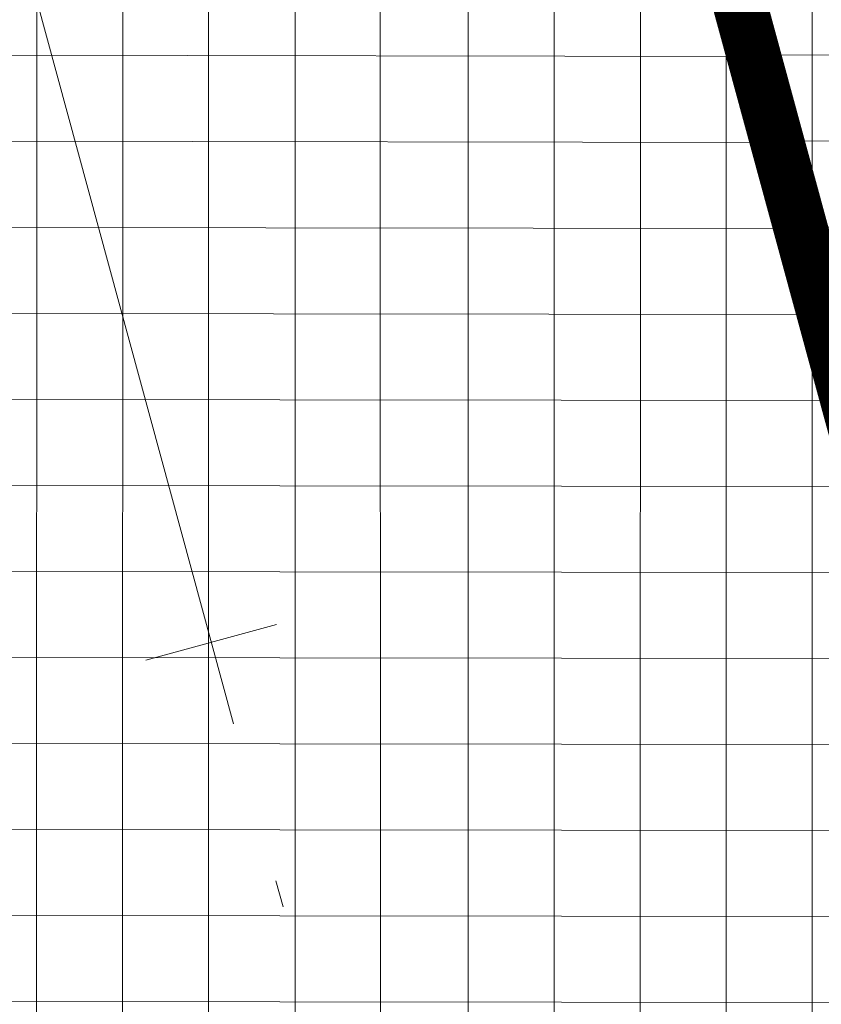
# Model space of a CAD drawing. Header units: metres. Extents: x 6467369 to 7543668, y 5829073 to 6004987.
# Tile 30 of 256: x 7543359.25 to 7543362.2, y 5829586.38 to 5829590.01. Entities that reach past the tile are written whole.
import ezdxf

# ---------------------------------------------------------------- set-up
doc = ezdxf.new("R2010")
doc.units = ezdxf.units.M
doc.linetypes.add('1', pattern=[0])
doc.linetypes.add('ACAD_ISO04W100', pattern=[30, 24, -3, 0, -3])
doc.layers.get('0').update_dxf_attribs({"lineweight": 0})
for name, color, linetype, lineweight in [('_D-krawężnik wyniesiony BET', 7, 'Continuous', 30), ('_D-kreskowanie jezdni', 254, 'Continuous', 13), ('_D-kreskowanie pobocze', 32, '1', 13), ('_D-kreskowanie zjazd MB', 4, '1', 13), ('C-DROGI-SYTUACJA-ETYKIETY', 7, 'Continuous', 0), ('C-ROAD', 7, 'Continuous', 0)]:
    doc.layers.add(name, color=color, linetype=linetype, lineweight=lineweight)
pattern_1 = [(0, (0, 0), (0, 0.3175), []), (90, (0, 0), (-0.3175, 1.944126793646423e-17), [])]

# ---------------------------------------------------------------- blocks, each defined once
blk = doc.blocks.new('AeccTickLine')
blk.add_line((0, -0.5), (0, 0.5))

msp = doc.modelspace()

# ---------------------------------------------------------------- hatches: boundary and pattern name
at = {"layer": '_D-kreskowanie jezdni', "ltscale": 0.01, "transparency": 33554610}
h = msp.add_hatch(dxfattribs=at)
h.set_pattern_fill('ANSI37', color=256, scale=0.1, angle=45)
h.set_pattern_definition([(90, (0, 0), (-0.3175000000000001, 0), []), (180, (0, 0), (-5.551115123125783e-17, -0.3175), [])])
h.paths.add_polyline_path([(7543286.159759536, 5829849.42901351), (7543281.322915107, 5829848.162152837), (7543322.902057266, 5829689.413944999), (7543322.984831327, 5829689.097926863), (7543323.067655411, 5829688.781785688), (7543323.150546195, 5829688.465525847), (7543323.233520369, 5829688.149151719), (7543323.316594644, 5829687.8326677), (7543323.399785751, 5829687.516078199), (7543323.483110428, 5829687.199387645), (7543323.566585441, 5829686.882600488), (7543323.650227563, 5829686.565721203), (7543323.734053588, 5829686.248754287), (7543323.818080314, 5829685.931704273), (7543323.902324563, 5829685.614575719), (7543323.986803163, 5829685.297373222), (7543324.071532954, 5829684.980101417), (7543324.156530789, 5829684.662764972), (7543324.241813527, 5829684.345368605), (7543324.327398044, 5829684.027917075), (7543324.413301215, 5829683.710415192), (7543324.49953993, 5829683.392867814), (7543324.58613108, 5829683.075279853), (7543324.673091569, 5829682.757656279), (7543324.760438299, 5829682.440002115), (7543324.84818818, 5829682.122322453), (7543324.936358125, 5829681.804622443), (7543325.024965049, 5829681.486907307), (7543325.11402587, 5829681.169182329), (7543325.203557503, 5829680.851452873), (7543325.293576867, 5829680.533724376), (7543325.38410088, 5829680.216002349), (7543325.474087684, 5829679.901987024, 0.01534279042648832), (7543329.270376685, 5829668.071423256), (7543329.271548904, 5829668.068113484), (7543329.382377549, 5829667.756752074), (7543329.493637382, 5829667.445684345), (7543329.605311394, 5829667.134905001), (7543329.717382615, 5829666.824408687), (7543329.829834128, 5829666.514189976), (7543329.942649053, 5829666.204243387), (7543330.055810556, 5829665.894563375), (7543330.169301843, 5829665.585144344), (7543330.28310616, 5829665.27598064), (7543330.397206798, 5829664.967066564), (7543330.51158708, 5829664.658396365), (7543330.626230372, 5829664.349964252), (7543330.741120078, 5829664.041764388), (7543330.856239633, 5829663.733790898), (7543330.971572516, 5829663.42603787), (7543331.087102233, 5829663.118499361), (7543331.202812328, 5829662.81116939), (7543331.318686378, 5829662.504041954), (7543331.434707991, 5829662.19711102), (7543331.550860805, 5829661.890370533), (7543331.66712849, 5829661.583814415), (7543331.783494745, 5829661.277436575), (7543331.899943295, 5829660.9712309), (7543332.016457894, 5829660.665191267), (7543332.133022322, 5829660.359311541), (7543332.249620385, 5829660.053585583), (7543332.366235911, 5829659.748007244), (7543332.482852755, 5829659.442570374), (7543332.599454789, 5829659.137268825), (7543332.716025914, 5829658.832096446), (7543344.43103213, 5829628.164105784), (7543344.523107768, 5829627.923063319), (7543344.615151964, 5829627.682083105), (7543344.707158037, 5829627.441162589), (7543344.79911931, 5829627.200299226), (7543344.89102911, 5829626.959490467), (7543344.982880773, 5829626.718733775), (7543345.074667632, 5829626.478026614), (7543345.166383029, 5829626.237366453), (7543345.25802031, 5829625.996750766), (7543345.349572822, 5829625.756177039), (7543345.441033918, 5829625.515642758), (7543345.532396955, 5829625.275145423), (7543345.623655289, 5829625.034682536), (7543345.714802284, 5829624.794251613), (7543345.805831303, 5829624.553850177), (7543345.89673571, 5829624.313475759), (7543345.987508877, 5829624.073125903), (7543346.124674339, 5829623.709419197), (7543346.305233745, 5829623.229156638), (7543346.485170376, 5829622.748892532), (7543346.664426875, 5829622.268619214), (7543346.842945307, 5829621.788330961), (7543347.020671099, 5829621.308013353), (7543347.152602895, 5829620.94971728), (7543347.153560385, 5829620.947110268, -0.01842288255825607), (7543353.955202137, 5829600.113493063), (7543354.060086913, 5829599.746393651), (7543354.199941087, 5829599.253849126), (7543354.339111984, 5829598.760848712), (7543354.477652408, 5829598.267411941), (7543354.615612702, 5829597.7735675), (7543354.753043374, 5829597.279343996), (7543354.856701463, 5829596.905003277), (7543354.925122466, 5829596.657433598), (7543354.993445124, 5829596.409764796), (7543355.061676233, 5829596.161998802), (7543355.129822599, 5829595.914137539), (7543355.197891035, 5829595.666182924), (7543355.26588836, 5829595.418136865), (7543355.333821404, 5829595.170001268), (7543355.401697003, 5829594.921778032), (7543355.469522, 5829594.673469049), (7543355.537303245, 5829594.425076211), (7543355.605047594, 5829594.176601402), (7543355.672761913, 5829593.928046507), (7543355.740453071, 5829593.679413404), (7543355.808127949, 5829593.430703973), (7543355.875793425, 5829593.181920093), (7543355.943456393, 5829592.933063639), (7543356.011123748, 5829592.684136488), (7543356.07880239, 5829592.435140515), (7543361.923682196, 5829570.930895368), (7543361.99138416, 5829570.681815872), (7543362.059123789, 5829570.43263878), (7543362.126911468, 5829570.183366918), (7543362.194757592, 5829569.934003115), (7543362.262672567, 5829569.684550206), (7543362.330666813, 5829569.435011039), (7543362.39875076, 5829569.185388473), (7543362.466934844, 5829568.935685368), (7543362.535229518, 5829568.68590461), (7543362.603645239, 5829568.436049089), (7543362.672192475, 5829568.186121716), (7543362.740881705, 5829567.936125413), (7543362.809723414, 5829567.686063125), (7543362.878728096, 5829567.435937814), (7543362.947906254, 5829567.185752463), (7543363.017268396, 5829566.935510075), (7543363.08682504, 5829566.685213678), (7543363.156586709, 5829566.43486632), (7543363.226563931, 5829566.184471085), (7543363.296767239, 5829565.934031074), (7543363.367207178, 5829565.683549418), (7543363.437894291, 5829565.433029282), (7543363.50883913, 5829565.18247386), (7543363.580052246, 5829564.931886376), (7543363.651544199, 5829564.68127009), (7543363.72332555, 5829564.430628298), (7543363.795406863, 5829564.179964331), (7543363.867798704, 5829563.929281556), (7543363.940511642, 5829563.678583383), (7543364.012706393, 5829563.430790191, 0.01526036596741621), (7543367.836761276, 5829551.679312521), (7543367.837698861, 5829551.676699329), (7543367.926193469, 5829551.431017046), (7543368.014949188, 5829551.185539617), (7543368.103955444, 5829550.940263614), (7543368.193201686, 5829550.695185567), (7543368.28267739, 5829550.450301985), (7543368.372372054, 5829550.205609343), (7543368.462275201, 5829549.96110409), (7543368.552376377, 5829549.716782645), (7543368.642665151, 5829549.472641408), (7543368.733131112, 5829549.22867675), (7543368.823763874, 5829548.984885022), (7543368.914553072, 5829548.741262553), (7543369.005488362, 5829548.497805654), (7543369.096559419, 5829548.254510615), (7543369.18775594, 5829548.011373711), (7543369.279067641, 5829547.768391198), (7543369.370484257, 5829547.525559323), (7543369.461995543, 5829547.282874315), (7543369.553591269, 5829547.040332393), (7543369.64526123, 5829546.797929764), (7543369.73699523, 5829546.555662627), (7543369.828783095, 5829546.313527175), (7543369.920614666, 5829546.07151959), (7543370.012479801, 5829545.829636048), (7543370.10436837, 5829545.587872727), (7543370.196270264, 5829545.346225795), (7543370.288175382, 5829545.104691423), (7543370.380073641, 5829544.863265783), (7543370.471954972, 5829544.621945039), (7543370.563809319, 5829544.380725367), (7543383.791993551, 5829509.642775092), (7543388.522689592, 5829511.269764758), (7543375.236486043, 5829546.160077), (7543375.144668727, 5829546.401199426), (7543375.052898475, 5829546.642228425), (7543374.961185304, 5829546.883167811), (7543374.869539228, 5829547.124021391), (7543374.777970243, 5829547.364792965), (7543374.686488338, 5829547.605486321), (7543374.595103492, 5829547.846105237), (7543374.503825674, 5829548.086653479), (7543374.412664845, 5829548.3271348), (7543374.321630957, 5829548.567552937), (7543374.230733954, 5829548.807911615), (7543374.092812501, 5829549.173122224), (7543373.91220999, 5829549.652860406), (7543373.732271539, 5829550.132590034), (7543373.553098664, 5829550.612281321), (7543373.374779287, 5829551.091939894), (7543373.197403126, 5829551.57156572), (7543373.021053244, 5829552.051175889), (7543372.845812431, 5829552.530787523), (7543372.671762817, 5829553.010418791), (7543372.542882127, 5829553.368222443), (7543372.541944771, 5829553.370834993, -0.014934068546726), (7543368.884702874, 5829564.584812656), (7543368.743398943, 5829565.067563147), (7543368.743767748, 5829565.067373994), (7543368.635812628, 5829565.43957955), (7543368.494749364, 5829565.930129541), (7543368.354622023, 5829566.421348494), (7543368.215353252, 5829566.913203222), (7543368.076866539, 5829567.405656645), (7543367.939086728, 5829567.89866586), (7543367.801939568, 5829568.39218372), (7543367.665356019, 5829568.886143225), (7543367.561881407, 5829569.262006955), (7543367.493826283, 5829569.509695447), (7543367.425857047, 5829569.757515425), (7543367.357963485, 5829570.005464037), (7543367.290135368, 5829570.253538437), (7543367.222362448, 5829570.501735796), (7543367.154634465, 5829570.75005328), (7543367.086941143, 5829570.99848807), (7543367.01927219, 5829571.247037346), (7543366.9516173, 5829571.495698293), (7543366.883966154, 5829571.744468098), (7543366.816308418, 5829571.993343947), (7543366.74863375, 5829572.242323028), (7543360.903753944, 5829593.746568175), (7543360.836057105, 5829593.995631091), (7543360.768335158, 5829594.244759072), (7543360.700581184, 5829594.493950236), (7543360.632788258, 5829594.743202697), (7543360.564949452, 5829594.992514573), (7543360.497057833, 5829595.241883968), (7543360.429106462, 5829595.49130899), (7543360.361088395, 5829595.740787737), (7543360.292996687, 5829595.990318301), (7543360.224824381, 5829596.239898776), (7543360.156564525, 5829596.489527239), (7543360.088210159, 5829596.739201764), (7543360.019754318, 5829596.988920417), (7543359.951190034, 5829597.238681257), (7543359.882510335, 5829597.488482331), (7543359.81370825, 5829597.738321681), (7543359.744776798, 5829597.988197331), (7543359.675709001, 5829598.238107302), (7543359.606497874, 5829598.4880496), (7543359.537136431, 5829598.738022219), (7543359.467617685, 5829598.988023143), (7543359.397934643, 5829599.238050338), (7543359.328080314, 5829599.48810176), (7543359.258047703, 5829599.73817535), (7543359.187829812, 5829599.988269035), (7543359.117419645, 5829600.238380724), (7543359.0468102, 5829600.48850831), (7543358.975994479, 5829600.738649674), (7543358.904965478, 5829600.988802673), (7543358.834547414, 5829601.23604667, 0.01864047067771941), (7543351.846292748, 5829622.672874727), (7543351.845335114, 5829622.675482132), (7543351.755456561, 5829622.919571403), (7543351.665405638, 5829623.163523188), (7543351.575189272, 5829623.407339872), (7543351.484814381, 5829623.651023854), (7543351.394287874, 5829623.894577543), (7543351.303616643, 5829624.138003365), (7543351.212807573, 5829624.381303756), (7543351.121867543, 5829624.624481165), (7543351.030803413, 5829624.867538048), (7543350.939622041, 5829625.110476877), (7543350.84833027, 5829625.353300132), (7543350.756934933, 5829625.596010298), (7543350.665442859, 5829625.838609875), (7543350.573860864, 5829626.081101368), (7543350.482195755, 5829626.32348729), (7543350.39045433, 5829626.565770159), (7543350.298643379, 5829626.807952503), (7543350.206769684, 5829627.050036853), (7543350.114840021, 5829627.292025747), (7543350.022861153, 5829627.533921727), (7543349.93083984, 5829627.775727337), (7543349.838782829, 5829628.01744513), (7543349.746696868, 5829628.259077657), (7543349.654588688, 5829628.500627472), (7543349.562465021, 5829628.742097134), (7543349.470332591, 5829628.9834892), (7543349.37819811, 5829629.22480623), (7543349.28606829, 5829629.46605078), (7543349.193949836, 5829629.707225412), (7543349.101849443, 5829629.948332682), (7543337.386843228, 5829660.616323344), (7543337.270319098, 5829660.921372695), (7543337.153858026, 5829661.22630515), (7543337.037476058, 5829661.531126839), (7543336.921189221, 5829661.835843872), (7543336.805013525, 5829662.140462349), (7543336.688964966, 5829662.444988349), (7543336.573059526, 5829662.749427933), (7543336.45731317, 5829663.05378714), (7543336.280939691, 5829663.518156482), (7543336.051122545, 5829664.125065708), (7543335.82206999, 5829664.732175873), (7543335.593970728, 5829665.339372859), (7543335.447696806, 5829665.730691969), (7543335.447620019, 5829665.730734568), (7543335.253957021, 5829666.250249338), (7543335.0289156, 5829666.857553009), (7543334.805341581, 5829667.464919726), (7543334.583368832, 5829668.072374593), (7543334.363129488, 5829668.6799462), (7543334.144753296, 5829669.287668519), (7543333.983346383, 5829669.741124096), (7543333.98217357, 5829669.744435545, -0.01492981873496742), (7543330.369961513, 5829680.969474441), (7543330.236662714, 5829681.431869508), (7543330.059783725, 5829682.052681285), (7543329.884569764, 5829682.674480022), (7543329.710896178, 5829683.297216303), (7543329.538638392, 5829683.920838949), (7543329.367672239, 5829684.545293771), (7543329.197874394, 5829685.170521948), (7543329.029124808, 5829685.796450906), (7543328.861307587, 5829686.422990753), (7543328.694315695, 5829687.050016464), (7543328.52806195, 5829687.677325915), (7543328.401287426, 5829688.157612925), (7543328.318315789, 5829688.47248981), (7543328.235426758, 5829688.787524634), (7543328.152603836, 5829689.102713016), (7543328.069830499, 5829689.418050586), (7543327.987090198, 5829689.733532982), (7543327.904366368, 5829690.049155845), (7543327.821642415, 5829690.364914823), (7543327.738901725, 5829690.680805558)])
at = {"layer": '_D-kreskowanie pobocze', "ltscale": 0.01, "transparency": 33554623}
h = msp.add_hatch(dxfattribs=at)
h.set_pattern_fill('NET', color=256, scale=0.1)
h.set_pattern_definition(pattern_1)
h.paths.add_polyline_path([(7543375.937389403, 5829546.426974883), (7543375.845583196, 5829546.668068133), (7543375.753835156, 5829546.909038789), (7543375.662155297, 5829547.149890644), (7543375.570553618, 5829547.390627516), (7543375.479040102, 5829547.631253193), (7543375.387624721, 5829547.871771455), (7543375.296317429, 5829548.112186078), (7543375.205128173, 5829548.352500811), (7543375.114066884, 5829548.5927194), (7543375.023143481, 5829548.832845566), (7543374.932367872, 5829549.072883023), (7543374.841749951, 5829549.312835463), (7543374.751299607, 5829549.552706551), (7543374.661026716, 5829549.792499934), (7543374.570941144, 5829550.032219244), (7543374.481052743, 5829550.271868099), (7543374.391371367, 5829550.511450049), (7543374.301906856, 5829550.750968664), (7543374.212669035, 5829550.990427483), (7543374.123667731, 5829551.229829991), (7543374.034912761, 5829551.469179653), (7543373.946413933, 5829551.708479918), (7543373.858181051, 5829551.947734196), (7543373.770223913, 5829552.186945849), (7543373.682418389, 5829552.42648475), (7543373.59503716, 5829552.665635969), (7543373.50796108, 5829552.904754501), (7543373.421199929, 5829553.143843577), (7543373.33476348, 5829553.382906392), (7543373.248661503, 5829553.621946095), (7543373.162901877, 5829553.860970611, -0.00658835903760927), (7543371.479583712, 5829558.764693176), (7543372.138758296, 5829559.865748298), (7543371.813068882, 5829560.781841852), (7543370.660324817, 5829558.856350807, 0.007022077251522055), (7543372.456802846, 5829553.60813834), (7543372.542882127, 5829553.368222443), (7543372.629296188, 5829553.12831632), (7543372.716035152, 5829552.888416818), (7543372.803089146, 5829552.648520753), (7543372.890448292, 5829552.408624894), (7543372.978102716, 5829552.168725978), (7543373.066042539, 5829551.9288207), (7543373.154257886, 5829551.688905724), (7543373.242738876, 5829551.448977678), (7543373.331475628, 5829551.209033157), (7543373.420458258, 5829550.969068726), (7543373.50967688, 5829550.729080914), (7543373.599121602, 5829550.489066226), (7543373.688782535, 5829550.24902114), (7543373.778649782, 5829550.008942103), (7543373.868713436, 5829549.768825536), (7543373.958963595, 5829549.528667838), (7543374.049390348, 5829549.288465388), (7543374.139983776, 5829549.048214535), (7543374.230733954, 5829548.807911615), (7543374.321630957, 5829548.567552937), (7543374.412664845, 5829548.3271348), (7543374.503825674, 5829548.086653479), (7543374.595103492, 5829547.846105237), (7543374.686488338, 5829547.605486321), (7543374.777970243, 5829547.364792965), (7543374.869539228, 5829547.124021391), (7543374.961185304, 5829546.883167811), (7543375.052898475, 5829546.642228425), (7543375.144668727, 5829546.401199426), (7543375.236486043, 5829546.160077), (7543392.214020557, 5829501.576123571), (7543392.328803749, 5829501.27470174), (7543392.443566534, 5829500.973364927), (7543392.558319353, 5829500.67211711), (7543392.673072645, 5829500.370962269), (7543392.787836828, 5829500.06990438), (7543392.90262232, 5829499.76894742), (7543393.017439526, 5829499.468095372), (7543393.132298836, 5829499.167352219), (7543393.247210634, 5829498.86672195), (7543393.362185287, 5829498.566208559), (7543393.477233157, 5829498.265816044), (7543393.592364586, 5829497.965548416), (7543393.707589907, 5829497.665409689), (7543393.822919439, 5829497.365403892), (7543393.938363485, 5829497.065535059), (7543394.05393234, 5829496.765807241), (7543394.169636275, 5829496.466224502), (7543394.285485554, 5829496.166790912), (7543394.401490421, 5829495.867510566), (7543394.517661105, 5829495.568387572), (7543394.63400782, 5829495.269426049), (7543394.750540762, 5829494.970630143), (7543394.867270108, 5829494.672004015), (7543394.984206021, 5829494.373551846), (7543395.101358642, 5829494.07527784), (7543395.218738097, 5829493.777186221), (7543395.336354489, 5829493.479281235), (7543395.454217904, 5829493.181567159), (7543395.572338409, 5829492.884048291), (7543395.690726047, 5829492.586728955), (7543395.809390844, 5829492.289613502, 0.004998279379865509), (7543398.073473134, 5829486.78958603), (7543400.036642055, 5829486.009607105), (7543400.239929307, 5829486.098307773), (7543399.878266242, 5829486.879557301), (7543398.642061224, 5829487.370709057, -0.004733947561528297), (7543396.505894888, 5829492.567789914), (7543396.387374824, 5829492.864542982), (7543396.269271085, 5829493.161149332), (7543396.151558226, 5829493.457640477), (7543396.033953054, 5829493.754701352), (7543395.916584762, 5829494.051977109), (7543395.799443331, 5829494.349463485), (7543395.682518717, 5829494.647156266), (7543395.565800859, 5829494.945051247), (7543395.449279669, 5829495.243144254), (7543395.332945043, 5829495.541431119), (7543395.216786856, 5829495.839907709), (7543395.100794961, 5829496.138569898), (7543394.984959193, 5829496.437413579), (7543394.869269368, 5829496.736434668), (7543394.753715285, 5829497.035629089), (7543394.638286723, 5829497.334992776), (7543394.522973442, 5829497.634521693), (7543394.40776519, 5829497.934211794), (7543394.292651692, 5829498.234059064), (7543394.177622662, 5829498.53405948), (7543394.062667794, 5829498.834209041), (7543393.947776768, 5829499.134503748), (7543393.83293925, 5829499.434939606), (7543393.718144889, 5829499.735512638), (7543393.603383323, 5829500.036218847), (7543393.488644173, 5829500.337054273), (7543393.373917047, 5829500.638014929), (7543393.259191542, 5829500.939096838), (7543393.144457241, 5829501.240296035), (7543393.029703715, 5829501.541608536), (7543392.914922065, 5829501.843026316)])
h.paths.add_polyline_path([(7543352.368798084, 5829623.423790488), (7543352.278386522, 5829623.668134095), (7543352.187823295, 5829623.912325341), (7543352.097115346, 5829624.156366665), (7543352.006269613, 5829624.400260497), (7543351.915293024, 5829624.644009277), (7543351.824192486, 5829624.887615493), (7543351.732974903, 5829625.131081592), (7543351.641647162, 5829625.374410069), (7543351.550216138, 5829625.617603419), (7543351.4586887, 5829625.860664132), (7543351.367071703, 5829626.103594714), (7543351.27537199, 5829626.346397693), (7543351.183596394, 5829626.589075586), (7543351.091751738, 5829626.831630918), (7543350.999844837, 5829627.074066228), (7543350.907882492, 5829627.316384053), (7543350.815871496, 5829627.558586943), (7543350.723818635, 5829627.800677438), (7543350.631730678, 5829628.042658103), (7543350.539614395, 5829628.284531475), (7543350.447476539, 5829628.526300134), (7543350.355323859, 5829628.76796662), (7543350.263163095, 5829629.009533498), (7543350.171000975, 5829629.251003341), (7543350.078844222, 5829629.492378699), (7543349.986699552, 5829629.73366213), (7543349.894573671, 5829629.974856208), (7543349.80247204, 5829630.215966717), (7543338.554588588, 5829659.661105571), (7543338.839836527, 5829660.450421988), (7543338.427254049, 5829661.515460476), (7543337.754498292, 5829659.653861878), (7543349.101849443, 5829629.948332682), (7543349.193949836, 5829629.707225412), (7543349.28606829, 5829629.46605078), (7543349.37819811, 5829629.22480623), (7543349.470332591, 5829628.9834892), (7543349.562465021, 5829628.742097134), (7543349.654588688, 5829628.500627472), (7543349.746696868, 5829628.259077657), (7543349.838782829, 5829628.01744513), (7543349.93083984, 5829627.775727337), (7543350.022861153, 5829627.533921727), (7543350.114840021, 5829627.292025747), (7543350.206769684, 5829627.050036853), (7543350.298643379, 5829626.807952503), (7543350.39045433, 5829626.565770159), (7543350.482195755, 5829626.32348729), (7543350.573860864, 5829626.081101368), (7543350.665442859, 5829625.838609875), (7543350.756934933, 5829625.596010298), (7543350.84833027, 5829625.353300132), (7543350.939622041, 5829625.110476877), (7543351.030803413, 5829624.867538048), (7543351.121867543, 5829624.624481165), (7543351.212807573, 5829624.381303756), (7543351.303616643, 5829624.138003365), (7543351.394287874, 5829623.894577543), (7543351.484814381, 5829623.651023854), (7543351.575189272, 5829623.407339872), (7543351.665405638, 5829623.163523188), (7543351.755456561, 5829622.919571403), (7543351.845335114, 5829622.675482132), (7543351.935034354, 5829622.431253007, -0.01821006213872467), (7543358.762239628, 5829601.489134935), (7543358.833716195, 5829601.238965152), (7543358.904965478, 5829600.988802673), (7543358.975994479, 5829600.738649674), (7543359.0468102, 5829600.48850831), (7543359.117419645, 5829600.238380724), (7543359.187829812, 5829599.988269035), (7543359.258047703, 5829599.73817535), (7543359.328080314, 5829599.48810176), (7543359.397934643, 5829599.238050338), (7543359.467617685, 5829598.988023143), (7543359.537136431, 5829598.738022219), (7543359.606497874, 5829598.4880496), (7543359.675709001, 5829598.238107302), (7543359.744776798, 5829597.988197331), (7543359.81370825, 5829597.738321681), (7543359.882510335, 5829597.488482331), (7543359.951190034, 5829597.238681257), (7543360.019754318, 5829596.988920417), (7543360.088210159, 5829596.739201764), (7543360.156564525, 5829596.489527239), (7543360.224824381, 5829596.239898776), (7543360.292996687, 5829595.990318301), (7543360.361088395, 5829595.740787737), (7543360.429106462, 5829595.49130899), (7543360.497057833, 5829595.241883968), (7543360.564949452, 5829594.992514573), (7543360.632788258, 5829594.743202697), (7543360.700581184, 5829594.493950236), (7543360.768335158, 5829594.244759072), (7543360.836057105, 5829593.995631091), (7543360.903753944, 5829593.746568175), (7543366.74863375, 5829572.242323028), (7543366.816308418, 5829571.993343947), (7543366.883966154, 5829571.744468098), (7543366.9516173, 5829571.495698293), (7543367.01927219, 5829571.247037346), (7543367.086941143, 5829570.99848807), (7543367.154634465, 5829570.75005328), (7543367.222362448, 5829570.501735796), (7543367.290135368, 5829570.253538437), (7543367.357963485, 5829570.005464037), (7543367.425857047, 5829569.757515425), (7543367.493826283, 5829569.509695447), (7543367.561881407, 5829569.262006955), (7543367.630032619, 5829569.014452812), (7543367.698290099, 5829568.767035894), (7543367.766664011, 5829568.519759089), (7543367.835164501, 5829568.272625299), (7543367.903801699, 5829568.025637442), (7543367.972585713, 5829567.778798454), (7543368.041526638, 5829567.532111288), (7543368.110634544, 5829567.285578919), (7543368.179919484, 5829567.039204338), (7543368.249391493, 5829566.792990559), (7543368.319060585, 5829566.546940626), (7543368.38893675, 5829566.301057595), (7543368.459029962, 5829566.055344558), (7543368.52935017, 5829565.80980463), (7543368.599907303, 5829565.564440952), (7543368.670711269, 5829565.319256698), (7543368.741771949, 5829565.074255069), (7543368.743778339, 5829565.067368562), (7543370.653639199, 5829564.087831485), (7543370.291889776, 5829565.116258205), (7543369.373771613, 5829565.58714632), (7543369.250252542, 5829566.016686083), (7543369.180151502, 5829566.261460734), (7543369.110370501, 5829566.506077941), (7543369.040690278, 5829566.751270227), (7543368.971207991, 5829566.996659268), (7543368.901913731, 5829567.242242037), (7543368.832797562, 5829567.488015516), (7543368.763849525, 5829567.733976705), (7543368.69505964, 5829567.980122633), (7543368.6264179, 5829568.226450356), (7543368.557914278, 5829568.472956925), (7543368.489538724, 5829568.719639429), (7543368.421281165, 5829568.966494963), (7543368.353131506, 5829569.213520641), (7543368.285079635, 5829569.460713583), (7543368.217115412, 5829569.708070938), (7543368.149228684, 5829569.955589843), (7543368.081409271, 5829570.20326746), (7543368.01364698, 5829570.451100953), (7543367.945931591, 5829570.699087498), (7543367.878252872, 5829570.947224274), (7543367.810600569, 5829571.195508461), (7543367.742964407, 5829571.443937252), (7543367.675334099, 5829571.69250783), (7543367.607699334, 5829571.941217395), (7543367.540049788, 5829572.190063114), (7543367.472376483, 5829572.439037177), (7543361.627495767, 5829593.943285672), (7543361.559793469, 5829594.19236867), (7543361.492060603, 5829594.441536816), (7543361.424290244, 5829594.69078823), (7543361.356475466, 5829594.940121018), (7543361.288609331, 5829595.189533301), (7543361.2206849, 5829595.439023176), (7543361.152695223, 5829595.688588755), (7543361.084633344, 5829595.938228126), (7543361.016492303, 5829596.187939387), (7543360.948265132, 5829596.437720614), (7543360.87994486, 5829596.687569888), (7543360.811524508, 5829596.937485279), (7543360.742997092, 5829597.187464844), (7543360.674355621, 5829597.437506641), (7543360.605593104, 5829597.687608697), (7543360.536702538, 5829597.937769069), (7543360.46767692, 5829598.187985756), (7543360.398509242, 5829598.438256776), (7543360.329192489, 5829598.688580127), (7543360.259719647, 5829598.938953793), (7543360.190083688, 5829599.189375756), (7543360.120277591, 5829599.439843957), (7543360.050294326, 5829599.690356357), (7543359.980126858, 5829599.940910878), (7543359.909768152, 5829600.191505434), (7543359.839211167, 5829600.442137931), (7543359.768448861, 5829600.692806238), (7543359.697474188, 5829600.943508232), (7543359.6262801, 5829601.194241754), (7543359.554859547, 5829601.445004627), (7543359.483295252, 5829601.695481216, 0.01821006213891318), (7543352.639053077, 5829622.689821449), (7543352.549138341, 5829622.93463656), (7543352.459051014, 5829623.179292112)])
h = msp.add_hatch(dxfattribs=at)
h.set_pattern_fill('NET', color=256, scale=0.1)
h.set_pattern_definition(pattern_1)
h.paths.add_polyline_path([(7543363.08682504, 5829566.685213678), (7543363.017268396, 5829566.935510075), (7543362.947906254, 5829567.185752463), (7543362.878728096, 5829567.435937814), (7543362.809723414, 5829567.686063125), (7543362.740881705, 5829567.936125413), (7543362.672192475, 5829568.186121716), (7543362.603645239, 5829568.436049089), (7543362.535229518, 5829568.68590461), (7543362.466934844, 5829568.935685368), (7543362.39875076, 5829569.185388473), (7543362.330666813, 5829569.435011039), (7543362.262672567, 5829569.684550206), (7543362.194757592, 5829569.934003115), (7543362.126911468, 5829570.183366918), (7543362.059123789, 5829570.43263878), (7543361.99138416, 5829570.681815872), (7543361.923682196, 5829570.930895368), (7543356.07880239, 5829592.435140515), (7543356.011123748, 5829592.684136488), (7543355.943456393, 5829592.933063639), (7543355.875793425, 5829593.181920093), (7543355.808127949, 5829593.430703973), (7543355.740453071, 5829593.679413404), (7543355.672761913, 5829593.928046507), (7543355.605047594, 5829594.176601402), (7543355.537303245, 5829594.425076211), (7543355.469522, 5829594.673469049), (7543355.401697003, 5829594.921778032), (7543355.333821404, 5829595.170001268), (7543355.26588836, 5829595.418136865), (7543355.197891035, 5829595.666182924), (7543355.129822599, 5829595.914137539), (7543355.061676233, 5829596.161998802), (7543354.993445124, 5829596.409764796), (7543354.925122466, 5829596.657433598), (7543354.856701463, 5829596.905003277), (7543354.788175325, 5829597.152471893), (7543354.719537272, 5829597.399837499), (7543354.650780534, 5829597.647098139), (7543354.581898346, 5829597.894251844), (7543354.512883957, 5829598.141296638), (7543354.443730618, 5829598.388230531), (7543354.374431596, 5829598.635051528), (7543354.304980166, 5829598.881757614), (7543354.23536961, 5829599.128346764), (7543354.16559322, 5829599.374816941), (7543354.0956443, 5829599.621166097), (7543354.025516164, 5829599.867392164), (7543353.955202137, 5829600.113493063, 0.01821006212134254), (7543347.240843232, 5829620.709460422), (7543347.152602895, 5829620.94971728), (7543347.064138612, 5829621.189965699), (7543346.975457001, 5829621.430207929), (7543346.886564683, 5829621.670446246), (7543346.797468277, 5829621.910682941), (7543346.708174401, 5829622.150920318), (7543346.618689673, 5829622.391160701), (7543346.529020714, 5829622.63140643), (7543346.439174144, 5829622.871659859), (7543346.349156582, 5829623.111923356), (7543346.258974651, 5829623.352199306), (7543346.168634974, 5829623.592490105), (7543346.078144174, 5829623.832798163), (7543345.987508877, 5829624.073125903), (7543345.89673571, 5829624.313475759), (7543345.805831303, 5829624.553850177), (7543345.714802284, 5829624.794251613), (7543345.623655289, 5829625.034682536), (7543345.532396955, 5829625.275145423), (7543345.441033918, 5829625.515642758), (7543345.349572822, 5829625.756177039), (7543345.25802031, 5829625.996750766), (7543345.166383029, 5829626.237366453), (7543345.074667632, 5829626.478026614), (7543344.982880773, 5829626.718733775), (7543344.89102911, 5829626.959490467), (7543344.79911931, 5829627.200299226), (7543344.707158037, 5829627.441162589), (7543344.615151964, 5829627.682083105), (7543344.523107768, 5829627.923063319), (7543344.43103213, 5829628.164105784), (7543344.268288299, 5829628.590142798), (7543342.331775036, 5829629.456119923), (7543341.164070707, 5829629.010063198), (7543341.431704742, 5829628.309440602), (7543342.309201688, 5829628.644639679), (7543343.678684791, 5829628.032229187), (7543344.098421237, 5829626.932862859), (7543344.190293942, 5829626.692151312), (7543344.282101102, 5829626.451511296), (7543344.373836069, 5829626.210940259), (7543344.465492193, 5829625.970435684), (7543344.557062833, 5829625.729995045), (7543344.64854135, 5829625.489615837), (7543344.739921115, 5829625.249295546), (7543344.831195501, 5829625.009031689), (7543344.922357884, 5829624.768821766), (7543345.01340165, 5829624.528663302), (7543345.104320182, 5829624.28855384), (7543345.195106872, 5829624.048490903), (7543345.285755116, 5829623.808472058), (7543345.376258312, 5829623.568494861), (7543345.46660986, 5829623.328556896), (7543345.556803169, 5829623.088655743), (7543345.646831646, 5829622.848789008), (7543345.736688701, 5829622.608954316), (7543345.82636775, 5829622.369149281), (7543345.915862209, 5829622.129371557), (7543346.005165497, 5829621.889618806), (7543346.094271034, 5829621.649888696), (7543346.183172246, 5829621.410178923), (7543346.271862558, 5829621.170487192), (7543346.360335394, 5829620.930811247), (7543346.448584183, 5829620.691148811), (7543346.536714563, 5829620.451191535, -0.01821006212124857), (7543353.234058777, 5829599.907453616), (7543353.304201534, 5829599.661953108), (7543353.374164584, 5829599.416307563), (7543353.443954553, 5829599.170519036), (7543353.513578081, 5829598.924589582), (7543353.58304182, 5829598.67852124), (7543353.652352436, 5829598.432316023), (7543353.721516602, 5829598.185975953), (7543353.790541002, 5829597.939503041), (7543353.859432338, 5829597.692899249), (7543353.928197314, 5829597.446166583), (7543353.996842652, 5829597.199306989), (7543354.065375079, 5829596.952322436), (7543354.133801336, 5829596.705214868), (7543354.202128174, 5829596.457986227), (7543354.270362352, 5829596.21063844), (7543354.338510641, 5829595.963173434), (7543354.406579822, 5829595.715593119), (7543354.474576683, 5829595.467899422), (7543354.542508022, 5829595.220094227), (7543354.61038065, 5829594.972179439), (7543354.678201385, 5829594.724156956), (7543354.74597705, 5829594.476028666), (7543354.813714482, 5829594.227796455), (7543354.881420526, 5829593.979462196), (7543354.949102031, 5829593.731027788), (7543355.016765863, 5829593.482495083), (7543355.084418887, 5829593.233865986), (7543355.15206798, 5829592.985142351), (7543355.219720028, 5829592.736326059), (7543355.287381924, 5829592.487418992), (7543355.355059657, 5829592.238426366), (7543361.199940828, 5829570.734176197), (7543361.267650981, 5829570.485066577), (7543361.335406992, 5829570.235829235), (7543361.403219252, 5829569.986467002), (7543361.471098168, 5829569.736982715), (7543361.539054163, 5829569.487379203), (7543361.607097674, 5829569.23765932), (7543361.675239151, 5829568.987825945), (7543361.743489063, 5829568.737881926), (7543361.811857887, 5829568.487830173), (7543361.880356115, 5829568.237673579), (7543361.948994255, 5829567.987415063), (7543362.017782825, 5829567.737057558), (7543362.086732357, 5829567.48660403), (7543362.155853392, 5829567.236057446), (7543362.225156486, 5829566.985420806), (7543362.294652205, 5829566.734697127), (7543362.364351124, 5829566.483889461), (7543362.434263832, 5829566.233000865), (7543362.504400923, 5829565.982034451), (7543362.574773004, 5829565.730993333), (7543362.645390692, 5829565.479880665), (7543362.716264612, 5829565.228699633), (7543362.787405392, 5829564.977453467), (7543362.858823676, 5829564.726145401), (7543362.930422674, 5829564.475153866), (7543363.002423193, 5829564.223746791), (7543363.074733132, 5829563.972287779), (7543363.147363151, 5829563.720780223), (7543363.220323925, 5829563.469227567), (7543363.293626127, 5829563.217633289), (7543363.367279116, 5829562.966005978, 0.01461486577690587), (7543367.04353843, 5829551.669307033), (7543367.131919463, 5829551.422975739), (7543367.220726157, 5829551.17642703), (7543367.309784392, 5829550.930112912), (7543367.39908349, 5829550.684029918), (7543367.4886128, 5829550.438174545), (7543367.578361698, 5829550.192543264), (7543367.668448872, 5829549.946780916), (7543367.758600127, 5829549.701601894), (7543367.848939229, 5829549.456636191), (7543367.939455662, 5829549.211880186), (7543368.030138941, 5829548.967330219), (7543368.120978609, 5829548.722982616), (7543368.211964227, 5829548.478833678), (7543368.303085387, 5829548.234879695), (7543368.394331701, 5829547.991116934), (7543368.485692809, 5829547.747541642), (7543368.577158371, 5829547.504150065), (7543368.668718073, 5829547.26093842), (7543368.760361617, 5829547.017902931), (7543368.852078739, 5829546.775039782), (7543368.943859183, 5829546.532345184), (7543369.035692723, 5829546.289815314), (7543369.127569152, 5829546.047446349), (7543369.219478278, 5829545.805234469), (7543369.311409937, 5829545.563175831), (7543369.403353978, 5829545.321266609), (7543369.495300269, 5829545.07950297), (7543369.587238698, 5829544.837881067), (7543369.679159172, 5829544.596397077), (7543369.771051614, 5829544.355047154), (7543369.862907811, 5829544.113822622), (7543383.082389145, 5829509.398726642), (7543383.791993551, 5829509.642775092), (7543370.563809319, 5829544.380725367), (7543370.471954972, 5829544.621945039), (7543370.380073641, 5829544.863265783), (7543370.288175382, 5829545.104691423), (7543370.196270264, 5829545.346225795), (7543370.10436837, 5829545.587872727), (7543370.012479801, 5829545.829636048), (7543369.920614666, 5829546.07151959), (7543369.828783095, 5829546.313527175), (7543369.73699523, 5829546.555662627), (7543369.64526123, 5829546.797929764), (7543369.553591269, 5829547.040332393), (7543369.461995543, 5829547.282874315), (7543369.370484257, 5829547.525559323), (7543369.279067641, 5829547.768391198), (7543369.18775594, 5829548.011373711), (7543369.096559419, 5829548.254510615), (7543369.005488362, 5829548.497805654), (7543368.914553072, 5829548.741262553), (7543368.823763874, 5829548.984885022), (7543368.733131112, 5829549.22867675), (7543368.642665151, 5829549.472641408), (7543368.552376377, 5829549.716782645), (7543368.462275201, 5829549.96110409), (7543368.372372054, 5829550.205609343), (7543368.28267739, 5829550.450301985), (7543368.193201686, 5829550.695185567), (7543368.103955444, 5829550.940263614), (7543368.014949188, 5829551.185539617), (7543367.926193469, 5829551.431017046), (7543367.837698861, 5829551.676699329), (7543367.749475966, 5829551.922589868, -0.01461486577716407), (7543364.086943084, 5829563.177154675), (7543364.013556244, 5829563.427873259), (7543363.940511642, 5829563.678583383), (7543363.867798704, 5829563.929281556), (7543363.795406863, 5829564.179964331), (7543363.72332555, 5829564.430628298), (7543363.651544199, 5829564.68127009), (7543363.580052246, 5829564.931886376), (7543363.50883913, 5829565.18247386), (7543363.437894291, 5829565.433029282), (7543363.367207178, 5829565.683549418), (7543363.296767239, 5829565.934031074), (7543363.226563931, 5829566.184471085), (7543363.156586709, 5829566.43486632)])
h.paths.add_polyline_path([(7543405.299581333, 5829459.971536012), (7543405.152023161, 5829460.258438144), (7543405.004435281, 5829460.545422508), (7543404.856827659, 5829460.832494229), (7543404.709210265, 5829461.119658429), (7543404.561593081, 5829461.406920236), (7543404.413986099, 5829461.694284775), (7543404.266399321, 5829461.981757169), (7543404.118842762, 5829462.269342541), (7543403.971326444, 5829462.55704601), (7543403.823860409, 5829462.844872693), (7543403.676454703, 5829463.132827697), (7543403.529119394, 5829463.420916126), (7543403.381864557, 5829463.709143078), (7543403.234700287, 5829463.997513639), (7543403.087636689, 5829464.286032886), (7543402.940683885, 5829464.574705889), (7543402.793852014, 5829464.863537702), (7543402.647151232, 5829465.152533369), (7543402.500591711, 5829465.44169792), (7543402.35418364, 5829465.73103637), (7543402.207937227, 5829466.020553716), (7543402.061862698, 5829466.310254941), (7543401.915970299, 5829466.600145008), (7543401.770270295, 5829466.890228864), (7543401.62477297, 5829467.18051143), (7543401.479488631, 5829467.470997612), (7543401.334427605, 5829467.761692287), (7543401.189600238, 5829468.052600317), (7543401.045016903, 5829468.34372653), (7543400.900687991, 5829468.635075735), (7543400.756623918, 5829468.926652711, -0.01946782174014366), (7543391.167017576, 5829490.432634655), (7543391.046390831, 5829490.734662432), (7543390.926110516, 5829491.036735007), (7543390.806166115, 5829491.338847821), (7543390.686547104, 5829491.64099636), (7543390.567242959, 5829491.943176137), (7543390.44824315, 5829492.245382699), (7543390.329537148, 5829492.547611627), (7543390.211114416, 5829492.849858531), (7543390.092964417, 5829493.15211905), (7543389.975076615, 5829493.454388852), (7543389.857440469, 5829493.756663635), (7543389.740045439, 5829494.05893912), (7543389.622880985, 5829494.361211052), (7543389.505936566, 5829494.663475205), (7543389.389201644, 5829494.965727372), (7543389.272665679, 5829495.267963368), (7543389.156318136, 5829495.570179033), (7543389.040148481, 5829495.872370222), (7543388.92414618, 5829496.174532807), (7543388.808300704, 5829496.476662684), (7543388.692601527, 5829496.778755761), (7543388.577038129, 5829497.080807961), (7543388.46159999, 5829497.382815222), (7543388.346276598, 5829497.684773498), (7543388.231057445, 5829497.98667875), (7543388.115932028, 5829498.288526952), (7543388.00088985, 5829498.590314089), (7543387.885920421, 5829498.892036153), (7543387.771013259, 5829499.193689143), (7543387.656157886, 5829499.495269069), (7543387.541343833, 5829499.796771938), (7543383.791993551, 5829509.642775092), (7543383.082389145, 5829509.398726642), (7543386.840443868, 5829499.52986514), (7543386.955267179, 5829499.22833796), (7543387.070141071, 5829498.926709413), (7543387.18507602, 5829498.62498349), (7543387.300082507, 5829498.323164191), (7543387.415171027, 5829498.021255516), (7543387.530352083, 5829497.71926148), (7543387.645636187, 5829497.417186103), (7543387.761033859, 5829497.115033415), (7543387.876555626, 5829496.812807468), (7543387.992212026, 5829496.510512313), (7543388.108013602, 5829496.208152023), (7543388.223970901, 5829495.905730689), (7543388.340094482, 5829495.603252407), (7543388.456394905, 5829495.300721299), (7543388.57288274, 5829494.998141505), (7543388.689568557, 5829494.695517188), (7543388.806462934, 5829494.392852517), (7543388.923576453, 5829494.090151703), (7543389.040919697, 5829493.787418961), (7543389.158503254, 5829493.484658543), (7543389.276337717, 5829493.181874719), (7543389.394433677, 5829492.879071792), (7543389.512801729, 5829492.576254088), (7543389.631452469, 5829492.273425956), (7543389.750396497, 5829491.970591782), (7543389.869644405, 5829491.667755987), (7543389.989206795, 5829491.364923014), (7543390.109094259, 5829491.062097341), (7543390.229177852, 5829490.759633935), (7543390.349742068, 5829490.456848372), (7543390.470661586, 5829490.154087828, 0.01946782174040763), (7543400.084220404, 5829468.594427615), (7543400.228457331, 5829468.302500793), (7543400.373126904, 5829468.010463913), (7543400.518202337, 5829467.71834763), (7543400.663343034, 5829467.426810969), (7543400.808706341, 5829467.135511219), (7543400.954281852, 5829466.84444349), (7543401.100059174, 5829466.553602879), (7543401.246027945, 5829466.262984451), (7543401.392177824, 5829465.972583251), (7543401.538498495, 5829465.682394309), (7543401.684979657, 5829465.392412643), (7543401.831611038, 5829465.102633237), (7543401.978382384, 5829464.813051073), (7543402.125283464, 5829464.523661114), (7543402.272304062, 5829464.234458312), (7543402.419433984, 5829463.945437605), (7543402.566663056, 5829463.656593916), (7543402.713981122, 5829463.367922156), (7543402.861378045, 5829463.079417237), (7543403.008843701, 5829462.791074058), (7543403.156367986, 5829462.502887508), (7543403.303940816, 5829462.214852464), (7543403.451552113, 5829461.926963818), (7543403.599191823, 5829461.639216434), (7543403.746849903, 5829461.351605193), (7543403.894516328, 5829461.064124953), (7543404.042181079, 5829460.776770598), (7543404.189834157, 5829460.489536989), (7543404.337465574, 5829460.202418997), (7543404.48506535, 5829459.915411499), (7543404.632625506, 5829459.628505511), (7543442.71094749, 5829385.592643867), (7543442.828947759, 5829385.363212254), (7543442.946890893, 5829385.133872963), (7543443.064769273, 5829384.904622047), (7543443.182575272, 5829384.675455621), (7543443.300301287, 5829384.446369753), (7543443.417939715, 5829384.217360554), (7543443.535482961, 5829383.988424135), (7543443.65292344, 5829383.759556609), (7543443.770253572, 5829383.530754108), (7543443.887465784, 5829383.30201277), (7543444.004552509, 5829383.073328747), (7543444.121506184, 5829382.844698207), (7543444.23831926, 5829382.616117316), (7543444.354984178, 5829382.387582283), (7543444.471493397, 5829382.159089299), (7543444.587839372, 5829381.930634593), (7543444.70401457, 5829381.702214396), (7543444.820011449, 5829381.473824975), (7543444.935822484, 5829381.245462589), (7543445.051440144, 5829381.017123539), (7543445.166856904, 5829380.788804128), (7543445.282065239, 5829380.560500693), (7543445.397057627, 5829380.332209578), (7543445.511826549, 5829380.103927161), (7543445.626364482, 5829379.875649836), (7543445.740663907, 5829379.647374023), (7543445.854717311, 5829379.419096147), (7543445.968517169, 5829379.1908127), (7543446.082055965, 5829378.962520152), (7543446.19532618, 5829378.734215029), (7543446.308493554, 5829378.505543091, -0.007649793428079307), (7543449.549679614, 5829371.687151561), (7543450.250869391, 5829371.957176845, 0.007695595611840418), (7543446.980852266, 5829378.837858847), (7543446.867515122, 5829379.066874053), (7543446.75391226, 5829379.295850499), (7543446.640051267, 5829379.524791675), (7543446.525939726, 5829379.753701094), (7543446.411585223, 5829379.982582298), (7543446.296995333, 5829380.211438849), (7543446.182177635, 5829380.440274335), (7543446.067139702, 5829380.669092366), (7543445.95188911, 5829380.897896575), (7543445.836433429, 5829381.126690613), (7543445.720780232, 5829381.355478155), (7543445.604937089, 5829381.584262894), (7543445.488911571, 5829381.813048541), (7543445.372711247, 5829382.041838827), (7543445.256343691, 5829382.270637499), (7543445.139816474, 5829382.499448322), (7543445.02313717, 5829382.728275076), (7543444.906313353, 5829382.957121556), (7543444.789352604, 5829383.185991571), (7543444.672262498, 5829383.414888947), (7543444.555050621, 5829383.643817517), (7543444.437724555, 5829383.872781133), (7543444.320291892, 5829384.101783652), (7543444.202760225, 5829384.330828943), (7543444.085137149, 5829384.55992089), (7543443.967430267, 5829384.789063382), (7543443.849647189, 5829385.018260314), (7543443.731795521, 5829385.247515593), (7543443.613882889, 5829385.476833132), (7543443.49591691, 5829385.706216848), (7543443.377905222, 5829385.935670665)])
h.paths.add_polyline_path([(7543410.412911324, 5829462.601432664), (7543410.265404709, 5829462.888234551), (7543410.117959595, 5829463.174941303), (7543409.970585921, 5829463.46155802), (7543409.823293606, 5829463.748089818), (7543409.676092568, 5829464.034541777), (7543409.528992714, 5829464.320918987), (7543409.382003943, 5829464.607226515), (7543409.235136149, 5829464.893469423), (7543409.088399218, 5829465.179652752), (7543408.941803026, 5829465.465781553), (7543408.795357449, 5829465.751860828), (7543408.649072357, 5829466.037895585), (7543408.502957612, 5829466.323890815), (7543408.357023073, 5829466.609851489), (7543408.211278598, 5829466.895782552), (7543408.065734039, 5829467.181688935), (7543407.920399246, 5829467.467575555), (7543407.775284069, 5829467.753447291), (7543407.630398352, 5829468.039309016), (7543407.48575194, 5829468.325165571), (7543407.341354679, 5829468.611021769), (7543407.197216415, 5829468.896882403), (7543407.05334699, 5829469.182752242), (7543406.909756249, 5829469.468636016), (7543406.766454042, 5829469.754538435), (7543406.623450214, 5829470.040464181), (7543406.480754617, 5829470.326417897), (7543406.338377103, 5829470.612404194), (7543406.196160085, 5829470.898765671), (7543406.054442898, 5829471.18484269), (7543405.913071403, 5829471.470969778, -0.00874113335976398), (7543401.485681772, 5829480.85359905), (7543402.022734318, 5829482.239248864), (7543401.71063289, 5829482.921354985), (7543401.43636068, 5829482.80168133), (7543400.672952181, 5829480.832010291, 0.00900507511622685), (7543405.240491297, 5829471.139102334), (7543405.382212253, 5829470.852267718), (7543405.524270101, 5829470.565503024), (7543405.666654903, 5829470.278803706), (7543405.809356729, 5829469.992165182), (7543405.952365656, 5829469.705582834), (7543406.095671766, 5829469.419052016), (7543406.239265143, 5829469.132568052), (7543406.383135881, 5829468.846126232), (7543406.527274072, 5829468.559721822), (7543406.671669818, 5829468.273350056), (7543406.816313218, 5829467.987006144), (7543406.961194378, 5829467.700685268), (7543407.106303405, 5829467.414382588), (7543407.25163041, 5829467.128093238), (7543407.397165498, 5829466.841812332), (7543407.542898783, 5829466.55553496), (7543407.688820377, 5829466.269256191), (7543407.834920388, 5829465.982971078), (7543407.981188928, 5829465.696674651), (7543408.127616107, 5829465.410361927), (7543408.27419203, 5829465.124027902), (7543408.420906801, 5829464.837667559), (7543408.567750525, 5829464.551275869), (7543408.714713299, 5829464.264847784), (7543408.861785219, 5829463.978378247), (7543409.008956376, 5829463.691862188), (7543409.156216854, 5829463.405294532), (7543409.303556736, 5829463.118670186), (7543409.450966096, 5829462.831984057), (7543409.598435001, 5829462.545231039), (7543409.745953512, 5829462.258406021), (7543447.824277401, 5829388.222540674), (7543447.942327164, 5829387.993012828), (7543448.060407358, 5829387.763407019), (7543448.178510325, 5829387.533719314), (7543448.296628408, 5829387.303945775), (7543448.414753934, 5829387.074082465), (7543448.532879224, 5829386.84412544), (7543448.650996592, 5829386.614070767), (7543448.769098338, 5829386.3839145), (7543448.887176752, 5829386.153652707), (7543449.00522412, 5829385.923281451), (7543449.123232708, 5829385.692796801), (7543449.241194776, 5829385.462194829), (7543449.359102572, 5829385.231471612), (7543449.476948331, 5829385.000623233), (7543449.594724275, 5829384.769645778), (7543449.712422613, 5829384.538535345), (7543449.830035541, 5829384.307288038), (7543449.947555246, 5829384.075899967), (7543450.06497389, 5829383.844367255), (7543450.182283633, 5829383.612686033), (7543450.29947661, 5829383.380852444), (7543450.416544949, 5829383.148862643), (7543450.533480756, 5829382.916712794), (7543450.650276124, 5829382.684399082), (7543450.76692313, 5829382.4519177), (7543450.883413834, 5829382.219264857), (7543450.999740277, 5829381.986436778), (7543451.115894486, 5829381.753429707), (7543451.231868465, 5829381.520239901), (7543451.347654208, 5829381.286863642), (7543451.463243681, 5829381.053297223, -0.007996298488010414), (7543454.925274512, 5829373.75727092), (7543455.626406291, 5829374.027273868, 0.008040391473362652), (7543452.135432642, 5829381.385956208), (7543452.019510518, 5829381.620193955), (7543451.903402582, 5829381.854218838), (7543451.787116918, 5829382.08803462), (7543451.670661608, 5829382.321645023), (7543451.5540447, 5829382.55505384), (7543451.437274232, 5829382.788264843), (7543451.320358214, 5829383.021281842), (7543451.203304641, 5829383.25410865), (7543451.086121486, 5829383.486749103), (7543450.968816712, 5829383.719207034), (7543450.851398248, 5829383.951486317), (7543450.733874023, 5829384.183590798), (7543450.616251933, 5829384.415524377), (7543450.498539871, 5829384.647290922), (7543450.380745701, 5829384.878894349), (7543450.262877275, 5829385.110338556), (7543450.144942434, 5829385.341627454), (7543450.026948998, 5829385.572764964), (7543449.908904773, 5829385.803755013), (7543449.790817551, 5829386.034601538), (7543449.672695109, 5829386.265308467), (7543449.554545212, 5829386.495879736), (7543449.436375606, 5829386.726319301), (7543449.318194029, 5829386.956631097), (7543449.20000821, 5829387.186819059), (7543449.081825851, 5829387.416887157), (7543448.96365466, 5829387.646839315), (7543448.845502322, 5829387.876679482), (7543448.72737651, 5829388.106411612), (7543448.609284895, 5829388.336039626), (7543448.491233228, 5829388.565571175)])
at = {"layer": '_D-kreskowanie zjazd MB', "ltscale": 0.01, "transparency": 33554623}
h = msp.add_hatch(dxfattribs=at)
h.set_pattern_fill('NET', color=256, scale=0.1)
h.set_pattern_definition(pattern_1)
h.paths.add_polyline_path([(7543607.890194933, 5829102.307134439), (7543606.114160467, 5829102.913716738), (7543609.116138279, 5829098.496677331), (7543609.706316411, 5829097.495972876), (7543609.734643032, 5829099.328863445)])
h.paths.add_polyline_path([(7543598.88609635, 5829104.943980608), (7543598.41019816, 5829102.880778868), (7543597.358725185, 5829102.22618034), (7543599.206249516, 5829099.253528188), (7543600.24228408, 5829099.898515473), (7543602.240566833, 5829099.375624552), (7543601.306752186, 5829101.076484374), (7543601.244312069, 5829101.187308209)])
h.paths.add_polyline_path([(7543400.239929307, 5829486.098307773), (7543400.036642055, 5829486.009607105), (7543398.073473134, 5829486.78958603, 0.005462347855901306), (7543400.672952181, 5829480.832010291), (7543401.43636068, 5829482.80168133), (7543401.71063289, 5829482.921354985)])
h.paths.add_polyline_path([(7543370.653668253, 5829564.087816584), (7543368.743778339, 5829565.067368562), (7543368.813099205, 5829564.829439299), (7543368.884702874, 5829564.584812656, 0.007592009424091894), (7543370.660324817, 5829558.856350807), (7543371.813068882, 5829560.781841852)])
h.paths.add_polyline_path([(7543341.948793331, 5829634.662205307), (7543341.082816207, 5829632.725692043), (7543339.915111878, 5829632.279635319), (7543341.164070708, 5829629.010063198), (7543342.331775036, 5829629.456119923), (7543344.268288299, 5829628.590142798)])
h.paths.add_polyline_path([(7543337.162949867, 5829664.779129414), (7543335.447696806, 5829665.730691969), (7543335.53898167, 5829665.486482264), (7543335.652881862, 5829665.182552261), (7543335.767068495, 5829664.878589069), (7543335.881525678, 5829664.57458692), (7543335.996237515, 5829664.270540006), (7543336.1111881, 5829663.966442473), (7543336.226361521, 5829663.66228844), (7543336.341741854, 5829663.35807198), (7543336.45731317, 5829663.05378714), (7543336.573059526, 5829662.749427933), (7543336.688964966, 5829662.444988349), (7543336.805013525, 5829662.140462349), (7543336.921189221, 5829661.835843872), (7543337.037476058, 5829661.531126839), (7543337.153858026, 5829661.22630515), (7543337.270319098, 5829660.921372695), (7543337.386843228, 5829660.616323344), (7543337.754498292, 5829659.653861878), (7543338.427254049, 5829661.515460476)])
h.paths.add_polyline_path([(7543320.419347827, 5829698.892872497), (7543319.348352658, 5829697.061760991), (7543317.257275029, 5829696.514068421), (7543318.155311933, 5829693.131219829), (7543320.235155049, 5829693.67596987), (7543322.066266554, 5829692.604974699)])
h.paths.add_polyline_path([(7543289.976127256, 5829840.216708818), (7543288.308818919, 5829841.223954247), (7543289.929596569, 5829835.03586248), (7543290.836677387, 5829836.82416891)])

# ---------------------------------------------------------------- linework, layer by layer
at = {"layer": '_D-krawężnik wyniesiony BET', "const_width": 0.2, "flags": 128}
msp.add_lwpolyline([(7543360.903753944, 5829593.746568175), (7543366.74863375, 5829572.242323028)], dxfattribs=at)
at = {"layer": 'C-ROAD', "color": 7, "linetype": 'ACAD_ISO04W100', "lineweight": 15, "ltscale": 0.2, "flags": 128}
msp.add_lwpolyline([(7543366.485822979, 5829563.880983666), (7543366.413327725, 5829564.128656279), (7543366.341141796, 5829564.376419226), (7543366.269254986, 5829564.624269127), (7543366.197657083, 5829564.872202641), (7543366.12633786, 5829565.120216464), (7543366.055287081, 5829565.368307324), (7543365.984494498, 5829565.616471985), (7543365.913949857, 5829565.864707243), (7543365.843642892, 5829566.11300992), (7543365.773563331, 5829566.361376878), (7543365.703700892, 5829566.609804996), (7543365.634045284, 5829566.858291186), (7543365.564586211, 5829567.106832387), (7543365.49531337, 5829567.35542556), (7543365.426216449, 5829567.604067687), (7543365.357285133, 5829567.852755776), (7543365.288509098, 5829568.101486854), (7543365.219878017, 5829568.350257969), (7543365.151381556, 5829568.599066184), (7543365.083009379, 5829568.847908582), (7543365.014751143, 5829569.096782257), (7543364.946596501, 5829569.345684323), (7543364.878535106, 5829569.594611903), (7543364.810556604, 5829569.843562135), (7543364.742650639, 5829570.09253216), (7543364.674806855, 5829570.341519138), (7543364.607014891, 5829570.59052023), (7543364.539264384, 5829570.839532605), (7543364.471544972, 5829571.088553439), (7543364.403846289, 5829571.33757991), (7543364.336157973, 5829571.586609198), (7543358.491278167, 5829593.090854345), (7543358.423590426, 5829593.339883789), (7543358.355895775, 5829593.588911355), (7543358.288187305, 5829593.837935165), (7543358.220458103, 5829594.086953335), (7543358.152701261, 5829594.335963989), (7543358.084909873, 5829594.584965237), (7543358.017077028, 5829594.833955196), (7543357.94919582, 5829595.082931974), (7543357.881259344, 5829595.331893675), (7543357.813260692, 5829595.580838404), (7543357.745192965, 5829595.829764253), (7543357.67704926, 5829596.078669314), (7543357.608822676, 5829596.32755167), (7543357.540506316, 5829596.576409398), (7543357.472093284, 5829596.825240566), (7543357.403576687, 5829597.074043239), (7543357.334949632, 5829597.322815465), (7543357.266205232, 5829597.571555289), (7543357.197336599, 5829597.820260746), (7543357.128336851, 5829598.068929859), (7543357.05919911, 5829598.317560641), (7543356.989916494, 5829598.566151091), (7543356.920482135, 5829598.814699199), (7543356.85088916, 5829599.063202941), (7543356.781130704, 5829599.311660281), (7543356.711199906, 5829599.560069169), (7543356.641089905, 5829599.808427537), (7543356.570793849, 5829600.056733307), (7543356.500304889, 5829600.304984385), (7543356.429616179, 5829600.553178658), (7543356.358720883, 5829600.801313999, 0.018210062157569), (7543349.587938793, 5829621.570356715), (7543349.498969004, 5829621.812599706), (7543349.409797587, 5829622.054768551), (7543349.320431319, 5829622.296865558), (7543349.230876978, 5829622.538893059), (7543349.141141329, 5829622.780853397), (7543349.051231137, 5829623.02274893), (7543348.961153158, 5829623.264582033), (7543348.870914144, 5829623.506355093), (7543348.780520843, 5829623.748070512), (7543348.689979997, 5829623.989730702), (7543348.599298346, 5829624.231338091), (7543348.508482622, 5829624.472895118), (7543348.417539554, 5829624.714404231), (7543348.326475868, 5829624.955867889), (7543348.235298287, 5829625.197288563), (7543348.144013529, 5829625.438668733), (7543348.052628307, 5829625.680010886), (7543347.961149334, 5829625.92131752), (7543347.86958332, 5829626.162591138), (7543347.77793697, 5829626.403834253), (7543347.686216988, 5829626.645049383), (7543347.594430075, 5829626.886239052), (7543347.502582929, 5829627.127405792), (7543347.41068225, 5829627.368552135), (7543347.318734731, 5829627.609680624), (7543347.226747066, 5829627.8507938), (7543347.134725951, 5829628.091894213), (7543347.042678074, 5829628.332984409), (7543346.950610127, 5829628.574066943), (7543346.858528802, 5829628.815144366), (7543346.766440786, 5829629.056219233), (7543335.051434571, 5829659.724209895), (7543334.934886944, 5829660.02932076), (7543334.818355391, 5829660.334437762), (7543334.701855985, 5829660.639567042), (7543334.585404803, 5829660.944714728), (7543334.469017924, 5829661.249886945), (7543334.35271143, 5829661.555089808), (7543334.236501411, 5829661.860329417), (7543334.120403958, 5829662.165611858), (7543334.004435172, 5829662.470943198), (7543333.888611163, 5829662.776329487), (7543333.772948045, 5829663.081776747), (7543333.657461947, 5829663.38729098), (7543333.542169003, 5829663.692878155), (7543333.427085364, 5829663.998544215), (7543333.312227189, 5829664.304295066), (7543333.197610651, 5829664.610136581), (7543333.083251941, 5829664.916074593), (7543332.96916726, 5829665.222114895), (7543332.855372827, 5829665.528263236), (7543332.741884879, 5829665.834525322), (7543332.628719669, 5829666.140906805), (7543332.51589347, 5829666.447413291), (7543332.403422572, 5829666.754050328), (7543332.291323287, 5829667.060823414), (7543332.179611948, 5829667.367737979), (7543332.068304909, 5829667.674799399), (7543331.957418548, 5829667.982012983), (7543331.846969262, 5829668.289383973), (7543331.736973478, 5829668.596917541), (7543331.627447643, 5829668.90461879), (7543331.518408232, 5829669.212492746)], format="xyb", dxfattribs=at)

# ---------------------------------------------------------------- block references
at = {"layer": 'C-DROGI-SYTUACJA-ETYKIETY', "color": 7, "linetype": 'Continuous', "lineweight": 30, "ltscale": 0.01, "xscale": 0.4999999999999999, "yscale": 0.4999999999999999, "zscale": 0.4999999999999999, "rotation": 105.2057208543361}
msp.add_blockref('AeccTickLine', (7543359.953032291, 5829587.712827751), dxfattribs=at)

doc.saveas('drawing.dxf')
